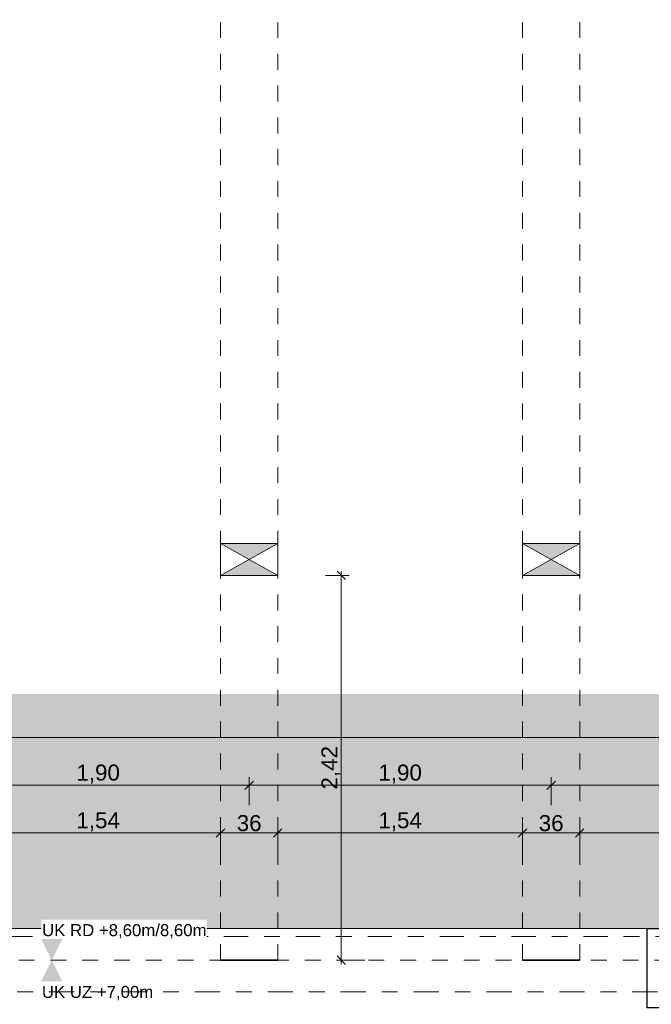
# Model space of a CAD drawing. Header units: metres. Extents: x -180 to 4, y -49 to 6.
# Tile 129 of 256: x -156.91 to -152.94, y -39.52 to -33.33. Entities that reach past the tile are written whole.
import ezdxf

# ---------------------------------------------------------------- set-up
doc = ezdxf.new("R2010")
doc.units = ezdxf.units.M
doc.header["$LTSCALE"] = 0.05
doc.header["$PDMODE"] = 1
doc.header["$PDSIZE"] = -2
for name, pattern in [('ISO-10 Strichpunktlinie', [4.699, 3.048, -0.762, 0.127, -0.762]), ('Linienart-20', [2.116531, 1.058062, -1.058469]), ('Linienart-34', [4.233, 2.116, -2.117]), ('Linienart-53', [5.291531, 3.175, -1.058062, 0.352704, -0.705764])]:
    doc.linetypes.add(name, pattern=pattern)
doc.layers.get('0').update_dxf_attribs({"lineweight": 25})
for name, color, linetype, lineweight, true_color in [('30 -33 Aussenwände- 7 Fassade_ Elemente', 7, 'Continuous', 9, 0x00aacc), ('30 -34 Innenwände- 11 Durchbruch', 4, 'Continuous', 9, 0x00ffff), ('30 -35 Decken- 1 Konstruktion-Träger- Stahlbeton', 7, 'Continuous', 13, 0x33aa00), ('70 -72 Beschriftung- 7 Detailverweise Linie', 7, 'Continuous', 9, 0x00dd00), ('70 -73 Bauteildarst.- 3 verdeckt 0.35', 4, 'Linienart-34', 35, 0x00ffff), ('70 -76 Bemaßung- 2 Allgemein', 7, 'Continuous', 5, 0x6666cc), ('CW-Unsichtbar', 7, 'Continuous', 9, 0x599559)]:
    doc.layers.add(name, color=color, linetype=linetype, lineweight=lineweight, true_color=true_color)
for name, color, linetype, lineweight in [('70 -71 Achsen- 1 Gebäudeachsen', 7, 'Linienart-53', 18), ('70 -72 Beschriftung-14 Schatten', 7, 'Continuous', 5), ('70 -73 Bauteildarst.- 1 Ansicht 0.15', 7, 'Continuous', 15), ('Keine', 7, 'Continuous', 9)]:
    doc.layers.add(name, color=color, linetype=linetype, lineweight=lineweight)
doc.styles.add('Arial', font='arial.ttf')
doc.dimstyles.new('k+k 1_50', dxfattribs={"dimtxt": 0.100689, "dimasz": 0.05302, "dimexe": 0.05, "dimexo": 0.15, "dimgap": 0.01, "dimtad": 1, "dimdec": 3, "dimtxsty": 'Arial', "dimblk": 'VW_SLASH', "dimblk1": 'VW_SLASH', "dimblk2": 'VW_SLASH', "dimcen": 0, "dimdle": 0.05, "dimadec": 3, "dimazin": 0, "dimtfac": 0.75, "dimtdec": 3, "dimtix": 1, "dimtmove": 0, "dimatfit": 0, "dimldrblk": 'VW_SLASH-1', "dimfxl": 0.125, "dimfxlon": 1, "dimfrac": 2, "dimtolj": 1, "dimarcsym": 0})
doc.dimstyles.new('k+k_klein', dxfattribs={"dimtxt": 0.100689, "dimasz": 0.05302, "dimexe": 0.05, "dimexo": 0.15, "dimgap": 0.005, "dimtad": 1, "dimdec": 3, "dimtxsty": 'Arial', "dimblk": 'VW_SLASH-2', "dimblk1": 'VW_SLASH-2', "dimblk2": 'VW_SLASH-2', "dimcen": 0, "dimdle": 0.025, "dimadec": 3, "dimazin": 0, "dimtfac": 0.75, "dimtdec": 3, "dimtix": 1, "dimtmove": 0, "dimatfit": 0, "dimldrblk": 'VW_FILLEDARROW', "dimfxl": 0.1, "dimfxlon": 1, "dimfrac": 2, "dimtolj": 1, "dimarcsym": 0})

# ---------------------------------------------------------------- blocks, each defined once
blk = doc.blocks.new('Gruppe-2204')
at = {"color": 255, "linetype": 'Continuous', "lineweight": 9, "transparency": 33554687}
blk.add_wipeout([(-1.1, 0.035), (-1.1, -0.225), (1.1, -0.225), (1.1, 0.035)], dxfattribs=at).dxf.layer = '30 -33 Aussenwände- 7 Fassade_ Elemente'
at = {"layer": '30 -33 Aussenwände- 7 Fassade_ Elemente', "color": 7, "linetype": 'Continuous', "lineweight": 9, "transparency": 33554687, "flags": 128}
blk.add_lwpolyline([(-1.1, 0.035), (-1.1, -0.225), (1.1, -0.225), (1.1, 0.035)], dxfattribs=at)
blk = doc.blocks.new('Gruppe-2205')
at = {"color": 255, "linetype": 'Continuous', "lineweight": 9, "transparency": 33554687}
blk.add_wipeout([(-1.1, 0.125), (-1.1, 0.225), (1.1, 0.225), (1.1, 0.125)], dxfattribs=at).dxf.layer = '30 -33 Aussenwände- 7 Fassade_ Elemente'
at = {"layer": '30 -33 Aussenwände- 7 Fassade_ Elemente', "color": 7, "linetype": 'Continuous', "lineweight": 9, "transparency": 33554687, "flags": 128}
blk.add_lwpolyline([(-1.1, 0.125), (-1.1, 0.225), (1.1, 0.225), (1.1, 0.125)], dxfattribs=at)
blk = doc.blocks.new('Gruppe-2206')
at = {"color": 255, "linetype": 'Continuous', "lineweight": 5, "transparency": 33554687}
blk.add_wipeout([(-1.02, 0.1075), (-1.02, 0.125), (1.02, 0.125), (1.02, 0.1075)], dxfattribs=at).dxf.layer = '30 -33 Aussenwände- 7 Fassade_ Elemente'
blk = doc.blocks.new('Gruppe-2207')
at = {"layer": '30 -33 Aussenwände- 7 Fassade_ Elemente', "color": 7, "linetype": 'Continuous', "lineweight": 9, "transparency": 33554687}
blk.add_line((-1.02, 0.125), (1.02, 0.125), dxfattribs=at)
at = {"color": 255, "linetype": 'Continuous', "lineweight": 9, "transparency": 33554687}
blk.add_wipeout([(-1.02, 0.125), (1.02, 0.125), (1.02, 0.035), (-1.02, 0.035)], dxfattribs=at).dxf.layer = '30 -33 Aussenwände- 7 Fassade_ Elemente'
at = {"layer": '30 -33 Aussenwände- 7 Fassade_ Elemente', "color": 7, "linetype": 'Continuous', "lineweight": 9, "transparency": 33554687}
blk.add_line((1.02, 0.08), (-1.02, 0.08), dxfattribs=at)
at = {"layer": '30 -33 Aussenwände- 7 Fassade_ Elemente', "color": 7, "linetype": 'Continuous', "lineweight": 9, "transparency": 33554687, "flags": 128}
blk.add_lwpolyline([(-1.02, 0.125), (1.02, 0.125), (1.02, 0.035), (-1.02, 0.035)], close=True, dxfattribs=at)
blk = doc.blocks.new('Gruppe-2208')
at = {"color": 255, "linetype": 'Continuous', "lineweight": 9, "transparency": 33554687}
for points in [[(-1.1, 0.125), (-1.02, 0.125), (-1.02, 0.035), (-1.1, 0.035)], [(1.1, 0.125), (1.02, 0.125), (1.02, 0.035), (1.1, 0.035)]]:
    blk.add_wipeout(points, dxfattribs=at).dxf.layer = '30 -33 Aussenwände- 7 Fassade_ Elemente'
at = {"layer": '30 -33 Aussenwände- 7 Fassade_ Elemente', "color": 7, "linetype": 'Continuous', "lineweight": 9, "transparency": 33554687}
for p, q in [((-1.1, 0.035), (-1.1, 0.125)), ((-1.02, 0.035), (-1.02, 0.125)), ((1.02, 0.035), (1.02, 0.125)), ((1.1, 0.035), (1.1, 0.125))]:
    blk.add_line(p, q, dxfattribs=at)
at = {"layer": '30 -33 Aussenwände- 7 Fassade_ Elemente', "color": 7, "linetype": 'Continuous', "lineweight": 9, "transparency": 33554687, "flags": 128}
for points in [[(-1.1, 0.125), (-1.02, 0.125), (-1.02, 0.035), (-1.1, 0.035)], [(1.1, 0.125), (1.02, 0.125), (1.02, 0.035), (1.1, 0.035)]]:
    blk.add_lwpolyline(points, close=True, dxfattribs=at)
blk = doc.blocks.new('Gruppe-2209')
at = {"layer": '30 -33 Aussenwände- 7 Fassade_ Elemente', "color": 7, "transparency": 33554687}
for name in ['Gruppe-2205', 'Gruppe-2204']:
    blk.add_blockref(name, (0, 0), dxfattribs=at)
blk.add_blockref('Gruppe-2206', (0, 0), dxfattribs=at)
blk.add_blockref('Gruppe-2207', (0, 0), dxfattribs=at)
blk.add_blockref('Gruppe-2208', (0, 0), dxfattribs=at)
blk = doc.blocks.new('Fenster (2D)-84')
at = {"layer": 'CW-Unsichtbar', "linetype": 'Continuous', "lineweight": 5, "transparency": 33554687}
for p in [(-1.1, 0), (1.1, 0)]:
    blk.add_point(p, dxfattribs=at)
at = {"layer": '30 -33 Aussenwände- 7 Fassade_ Elemente', "color": 0, "flags": 1}
for tag in ['IFC_UUID', 'instanceID']:
    blk.add_attdef(tag, (-157.521, -39.902), '', height=0.00018, dxfattribs=at)
at = {"layer": '30 -33 Aussenwände- 7 Fassade_ Elemente', "color": 7, "transparency": 33554687}
blk.add_blockref('Gruppe-2209', (0, 0), dxfattribs=at)
blk = doc.blocks.new('Gruppe-2222')
at = {"color": 255, "linetype": 'Continuous', "lineweight": 9, "transparency": 33554687}
blk.add_wipeout([(-1.1, 0.035), (-1.1, -0.225), (1.1, -0.225), (1.1, 0.035)], dxfattribs=at).dxf.layer = '30 -33 Aussenwände- 7 Fassade_ Elemente'
at = {"layer": '30 -33 Aussenwände- 7 Fassade_ Elemente', "color": 7, "linetype": 'Continuous', "lineweight": 9, "transparency": 33554687, "flags": 128}
blk.add_lwpolyline([(-1.1, 0.035), (-1.1, -0.225), (1.1, -0.225), (1.1, 0.035)], dxfattribs=at)
blk = doc.blocks.new('Gruppe-2223')
at = {"color": 255, "linetype": 'Continuous', "lineweight": 9, "transparency": 33554687}
blk.add_wipeout([(-1.1, 0.125), (-1.1, 0.225), (1.1, 0.225), (1.1, 0.125)], dxfattribs=at).dxf.layer = '30 -33 Aussenwände- 7 Fassade_ Elemente'
at = {"layer": '30 -33 Aussenwände- 7 Fassade_ Elemente', "color": 7, "linetype": 'Continuous', "lineweight": 9, "transparency": 33554687, "flags": 128}
blk.add_lwpolyline([(-1.1, 0.125), (-1.1, 0.225), (1.1, 0.225), (1.1, 0.125)], dxfattribs=at)
blk = doc.blocks.new('Gruppe-2224')
at = {"color": 255, "linetype": 'Continuous', "lineweight": 5, "transparency": 33554687}
blk.add_wipeout([(-1.02, 0.1075), (-1.02, 0.125), (1.02, 0.125), (1.02, 0.1075)], dxfattribs=at).dxf.layer = '30 -33 Aussenwände- 7 Fassade_ Elemente'
blk = doc.blocks.new('Gruppe-2225')
at = {"layer": '30 -33 Aussenwände- 7 Fassade_ Elemente', "color": 7, "linetype": 'Continuous', "lineweight": 9, "transparency": 33554687}
blk.add_line((-1.02, 0.125), (1.02, 0.125), dxfattribs=at)
at = {"color": 255, "linetype": 'Continuous', "lineweight": 9, "transparency": 33554687}
blk.add_wipeout([(-1.02, 0.125), (1.02, 0.125), (1.02, 0.035), (-1.02, 0.035)], dxfattribs=at).dxf.layer = '30 -33 Aussenwände- 7 Fassade_ Elemente'
at = {"layer": '30 -33 Aussenwände- 7 Fassade_ Elemente', "color": 7, "linetype": 'Continuous', "lineweight": 9, "transparency": 33554687}
blk.add_line((1.02, 0.08), (-1.02, 0.08), dxfattribs=at)
at = {"layer": '30 -33 Aussenwände- 7 Fassade_ Elemente', "color": 7, "linetype": 'Continuous', "lineweight": 9, "transparency": 33554687, "flags": 128}
blk.add_lwpolyline([(-1.02, 0.125), (1.02, 0.125), (1.02, 0.035), (-1.02, 0.035)], close=True, dxfattribs=at)
blk = doc.blocks.new('Gruppe-2226')
at = {"color": 255, "linetype": 'Continuous', "lineweight": 9, "transparency": 33554687}
for points in [[(-1.1, 0.125), (-1.02, 0.125), (-1.02, 0.035), (-1.1, 0.035)], [(1.1, 0.125), (1.02, 0.125), (1.02, 0.035), (1.1, 0.035)]]:
    blk.add_wipeout(points, dxfattribs=at).dxf.layer = '30 -33 Aussenwände- 7 Fassade_ Elemente'
at = {"layer": '30 -33 Aussenwände- 7 Fassade_ Elemente', "color": 7, "linetype": 'Continuous', "lineweight": 9, "transparency": 33554687}
for p, q in [((-1.1, 0.035), (-1.1, 0.125)), ((-1.02, 0.035), (-1.02, 0.125)), ((1.02, 0.035), (1.02, 0.125)), ((1.1, 0.035), (1.1, 0.125))]:
    blk.add_line(p, q, dxfattribs=at)
at = {"layer": '30 -33 Aussenwände- 7 Fassade_ Elemente', "color": 7, "linetype": 'Continuous', "lineweight": 9, "transparency": 33554687, "flags": 128}
for points in [[(-1.1, 0.125), (-1.02, 0.125), (-1.02, 0.035), (-1.1, 0.035)], [(1.1, 0.125), (1.02, 0.125), (1.02, 0.035), (1.1, 0.035)]]:
    blk.add_lwpolyline(points, close=True, dxfattribs=at)
blk = doc.blocks.new('Gruppe-2227')
at = {"layer": '30 -33 Aussenwände- 7 Fassade_ Elemente', "color": 7, "transparency": 33554687}
for name in ['Gruppe-2223', 'Gruppe-2222']:
    blk.add_blockref(name, (0, 0), dxfattribs=at)
blk.add_blockref('Gruppe-2224', (0, 0), dxfattribs=at)
blk.add_blockref('Gruppe-2225', (0, 0), dxfattribs=at)
blk.add_blockref('Gruppe-2226', (0, 0), dxfattribs=at)
blk = doc.blocks.new('Fenster (2D)-85')
at = {"layer": 'CW-Unsichtbar', "linetype": 'Continuous', "lineweight": 5, "transparency": 33554687}
for p in [(-1.1, 0), (1.1, 0)]:
    blk.add_point(p, dxfattribs=at)
at = {"layer": '30 -33 Aussenwände- 7 Fassade_ Elemente', "color": 0, "flags": 1}
for tag in ['IFC_UUID', 'instanceID']:
    blk.add_attdef(tag, (-155.1777, -39.902), '', height=0.00018, dxfattribs=at)
at = {"layer": '30 -33 Aussenwände- 7 Fassade_ Elemente', "color": 7, "transparency": 33554687}
blk.add_blockref('Gruppe-2227', (0, 0), dxfattribs=at)
blk = doc.blocks.new('Gruppe-2243')
at = {"layer": '30 -33 Aussenwände- 7 Fassade_ Elemente', "rotation": 180}
for name, p in [('Fenster (2D)-84', (-156.421, -39.677)), ('Fenster (2D)-85', (-154.0777, -39.677))]:
    blk.add_blockref(name, p, dxfattribs=at)
at = {"color": 255}
blk.add_wipeout([(-152.621, -40.044), (-160.221, -40.044), (-160.221, -39.047), (-152.621, -39.047)], dxfattribs=at).dxf.layer = '30 -33 Aussenwände- 7 Fassade_ Elemente'
blk.add_wipeout([(-152.846, -39.802), (-152.846, -39.047), (-159.996, -39.047), (-159.996, -39.802), (-160.151, -39.802), (-160.151, -40.044), (-152.691, -40.044), (-152.691, -39.802)], dxfattribs=at).dxf.layer = '30 -33 Aussenwände- 7 Fassade_ Elemente'
at = {"layer": '30 -33 Aussenwände- 7 Fassade_ Elemente', "flags": 128}
blk.add_lwpolyline([(-152.846, -39.802), (-152.846, -39.047), (-159.996, -39.047), (-159.996, -39.802), (-160.151, -39.802), (-160.151, -40.044), (-152.691, -40.044), (-152.691, -39.802)], close=True, dxfattribs=at)
at = {"color": 255, "lineweight": 25}
blk.add_wipeout([(-152.846, -39.547), (-152.966, -39.547), (-152.966, -39.047), (-152.846, -39.047)], dxfattribs=at).dxf.layer = '30 -33 Aussenwände- 7 Fassade_ Elemente'
at = {"layer": '30 -33 Aussenwände- 7 Fassade_ Elemente', "lineweight": 25, "flags": 128}
blk.add_lwpolyline([(-152.846, -39.547), (-152.966, -39.547), (-152.966, -39.047), (-152.846, -39.047)], close=True, dxfattribs=at)
blk = doc.blocks.new('Gruppe-11025')
at = {"layer": '30 -35 Decken- 1 Konstruktion-Träger- Stahlbeton', "color": 7, "linetype": 'Linienart-20', "lineweight": 13, "transparency": 33554687}
blk.add_line((-99.221, -39.247), (-160.421, -39.247), dxfattribs=at)
at = {"layer": '30 -35 Decken- 1 Konstruktion-Träger- Stahlbeton', "color": 0, "flags": 1}
for tag in ['IFC_UUID', 'instanceID']:
    blk.add_attdef(tag, (-160.421, -39.647), '', height=0.00018, dxfattribs=at)
blk = doc.blocks.new('Gruppe-12221')
at = {"layer": '30 -35 Decken- 1 Konstruktion-Träger- Stahlbeton', "color": 7, "linetype": 'Linienart-20', "lineweight": 13, "transparency": 33554687}
for p, q in [((-155.651, -39.247), (-155.651, -11.897)), ((-155.291, -39.247), (-155.291, -11.897))]:
    blk.add_line(p, q, dxfattribs=at)
at = {"layer": '30 -35 Decken- 1 Konstruktion-Träger- Stahlbeton', "color": 7, "linetype": 'Continuous', "lineweight": 35, "transparency": 33554687, "flags": 128}
blk.add_lwpolyline([(-155.651, -39.247), (-155.291, -39.247)], dxfattribs=at)
at = {"layer": '30 -35 Decken- 1 Konstruktion-Träger- Stahlbeton', "color": 0, "flags": 1}
for tag in ['IFC_UUID', 'instanceID']:
    blk.add_attdef(tag, (-155.651, -39.247), '', height=0.00018, dxfattribs=at)
blk = doc.blocks.new('Gruppe-12222')
at = {"layer": '30 -35 Decken- 1 Konstruktion-Träger- Stahlbeton', "color": 7, "linetype": 'Linienart-20', "lineweight": 13, "transparency": 33554687}
for p, q in [((-153.751, -39.247), (-153.751, -11.897)), ((-153.391, -39.247), (-153.391, -11.897))]:
    blk.add_line(p, q, dxfattribs=at)
at = {"layer": '30 -35 Decken- 1 Konstruktion-Träger- Stahlbeton', "color": 7, "linetype": 'Continuous', "lineweight": 35, "transparency": 33554687, "flags": 128}
blk.add_lwpolyline([(-153.751, -39.247), (-153.391, -39.247)], dxfattribs=at)
at = {"layer": '30 -35 Decken- 1 Konstruktion-Träger- Stahlbeton', "color": 0, "flags": 1}
for tag in ['IFC_UUID', 'instanceID']:
    blk.add_attdef(tag, (-153.751, -39.247), '', height=0.00018, dxfattribs=at)
blk = doc.blocks.new('_01-OG1_Tragwerk (2D)')
at = {"layer": '30 -33 Aussenwände- 7 Fassade_ Elemente', "color": 7}
blk.add_blockref('Gruppe-2243', (0, 0), dxfattribs=at)
at = {"layer": '30 -35 Decken- 1 Konstruktion-Träger- Stahlbeton'}
for name in ['Gruppe-12221', 'Gruppe-12222', 'Gruppe-11025']:
    blk.add_blockref(name, (0, 0), dxfattribs=at)
blk = doc.blocks.new('Gruppe-14081')
at = {"layer": '30 -34 Innenwände- 11 Durchbruch', "linetype": 'Continuous', "lineweight": 0}
blk.add_hatch(color=4, dxfattribs=at).paths.add_polyline_path([(-155.651, -36.627), (-155.291, -36.627), (-155.651, -36.827), (-155.291, -36.827)])
at = {"layer": '30 -34 Innenwände- 11 Durchbruch', "flags": 128}
blk.add_lwpolyline([(-155.651, -36.627), (-155.291, -36.627), (-155.651, -36.827), (-155.291, -36.827)], close=True, dxfattribs=at)
blk = doc.blocks.new('Gruppe-14082')
at = {"layer": '30 -34 Innenwände- 11 Durchbruch', "flags": 128}
blk.add_lwpolyline([(-155.651, -36.827), (-155.651, -36.627), (-155.291, -36.827), (-155.291, -36.627)], close=True, dxfattribs=at)
blk = doc.blocks.new('Gruppe-14084')
at = {"layer": '30 -34 Innenwände- 11 Durchbruch'}
for name in ['Gruppe-14081', 'Gruppe-14082']:
    blk.add_blockref(name, (0, 0), dxfattribs=at)
blk = doc.blocks.new('Gruppe-14085')
at = {"layer": 'CW-Unsichtbar', "linetype": 'Continuous', "lineweight": 5, "transparency": 33554687}
for p in [(-155.651, -36.727), (-155.291, -36.727)]:
    blk.add_point(p, dxfattribs=at)
at = {"layer": '30 -34 Innenwände- 11 Durchbruch', "color": 7, "transparency": 33554687}
blk.add_blockref('Gruppe-14084', (0, 0), dxfattribs=at)
at = {"layer": '30 -34 Innenwände- 11 Durchbruch', "color": 0, "flags": 1}
for tag in ['IFC_UUID', 'instanceID', 'prm0_name', 'prm0_type', 'prm0_value', 'prm1_name', 'prm1_type', 'prm1_value', 'prm2_name', 'prm2_type', 'prm2_value', 'prm3_name', 'prm3_type', 'prm3_value', 'prm4_name', 'prm4_type', 'prm4_value', 'prm5_name', 'prm5_type', 'prm5_value', 'prm6_name', 'prm6_type', 'prm6_value', 'prm7_name', 'prm7_type', 'prm7_value']:
    blk.add_attdef(tag, (-155.651, -36.9461), '', height=0.00018, dxfattribs=at)
blk = doc.blocks.new('Gruppe-14086')
at = {"layer": '30 -34 Innenwände- 11 Durchbruch', "linetype": 'Continuous', "lineweight": 0}
blk.add_hatch(color=4, dxfattribs=at).paths.add_polyline_path([(-153.751, -36.627), (-153.391, -36.627), (-153.751, -36.827), (-153.391, -36.827)])
at = {"layer": '30 -34 Innenwände- 11 Durchbruch', "flags": 128}
blk.add_lwpolyline([(-153.751, -36.627), (-153.391, -36.627), (-153.751, -36.827), (-153.391, -36.827)], close=True, dxfattribs=at)
blk = doc.blocks.new('Gruppe-14087')
at = {"layer": '30 -34 Innenwände- 11 Durchbruch', "flags": 128}
blk.add_lwpolyline([(-153.751, -36.827), (-153.751, -36.627), (-153.391, -36.827), (-153.391, -36.627)], close=True, dxfattribs=at)
blk = doc.blocks.new('Gruppe-14089')
at = {"layer": '30 -34 Innenwände- 11 Durchbruch'}
for name in ['Gruppe-14086', 'Gruppe-14087']:
    blk.add_blockref(name, (0, 0), dxfattribs=at)
blk = doc.blocks.new('Gruppe-14090')
at = {"layer": 'CW-Unsichtbar', "linetype": 'Continuous', "lineweight": 5, "transparency": 33554687}
for p in [(-153.751, -36.727), (-153.391, -36.727)]:
    blk.add_point(p, dxfattribs=at)
at = {"layer": '30 -34 Innenwände- 11 Durchbruch', "color": 7, "transparency": 33554687}
blk.add_blockref('Gruppe-14089', (0, 0), dxfattribs=at)
at = {"layer": '30 -34 Innenwände- 11 Durchbruch', "color": 0, "flags": 1}
for tag in ['IFC_UUID', 'instanceID', 'prm0_name', 'prm0_type', 'prm0_value', 'prm1_name', 'prm1_type', 'prm1_value', 'prm2_name', 'prm2_type', 'prm2_value', 'prm3_name', 'prm3_type', 'prm3_value', 'prm4_name', 'prm4_type', 'prm4_value', 'prm5_name', 'prm5_type', 'prm5_value', 'prm6_name', 'prm6_type', 'prm6_value', 'prm7_name', 'prm7_type', 'prm7_value']:
    blk.add_attdef(tag, (-153.751, -36.9461), '', height=0.00018, dxfattribs=at)
blk = doc.blocks.new('_OG1_2D (2D)')
at = {"layer": '70 -72 Beschriftung-14 Schatten', "linetype": 'Continuous', "lineweight": 0}
blk.add_hatch(color=7, dxfattribs=at).paths.add_polyline_path([(-159.97099996, -11.94704198), (-159.09413416, -11.94704198), (-159.09413416, -37.57385778), (-99.54599996, -37.57385778), (-99.54599996, -39.04704198), (-159.97099996, -39.04704198)])
at = {"layer": '70 -72 Beschriftung- 7 Detailverweise Linie', "linetype": 'ISO-10 Strichpunktlinie', "flags": 128}
blk.add_lwpolyline([(-160.15352994, -39.09857212), (-99.45100868, -39.09857212), (-99.45100868, -40.11857212), (-160.15352994, -40.11857212)], close=True, dxfattribs=at)
at = {"layer": '70 -73 Bauteildarst.- 1 Ansicht 0.15', "flags": 128}
blk.add_lwpolyline([(-159.97099996, -11.94704198), (-99.54599996, -11.94704198), (-99.54599996, -39.04704198), (-159.97099996, -39.04704198)], close=True, dxfattribs=at)
at = {"layer": '30 -34 Innenwände- 11 Durchbruch'}
for name in ['Gruppe-14085', 'Gruppe-14090']:
    blk.add_blockref(name, (0, 0), dxfattribs=at)
blk = doc.blocks.new('VW_SLASH')
at = {"color": 0, "linetype": 'ByBlock', "lineweight": -2, "transparency": 16777216}
blk.add_line((0.94, 0), (-1, 0), dxfattribs=at)
at = {"color": 0, "lineweight": 20, "transparency": 16777216, "flags": 128}
blk.add_lwpolyline([(0.5, 0.5), (-0.5, -0.5)], dxfattribs=at)
blk = doc.blocks.new('*D18682')
at = {"layer": '70 -76 Bemaßung- 2 Allgemein', "color": 0, "lineweight": -2}
for p, q in [((-157.191, -38.572), (-157.191, -38.397)), ((-155.704, -38.447), (-157.138, -38.447)), ((-155.651, -38.572), (-155.651, -38.397))]:
    blk.add_line(p, q, dxfattribs=at)
at = {"layer": 'Defpoints', "color": 0}
for p in [(-157.191, -38.447), (-157.191, -39.447), (-155.651, -39.447)]:
    blk.add_point(p, dxfattribs=at)
at = {"layer": '70 -76 Bemaßung- 2 Allgemein', "color": 0, "lineweight": -2, "xscale": 0.05302001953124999, "yscale": 0.05302001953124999, "zscale": 0.05302001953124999, "rotation": 180}
blk.add_blockref('VW_SLASH', (-157.191, -38.447), dxfattribs=at)
at = {"layer": '70 -76 Bemaßung- 2 Allgemein', "color": 0, "lineweight": -2, "xscale": 0.05302001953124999, "yscale": 0.05302001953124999, "zscale": 0.05302001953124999}
blk.add_blockref('VW_SLASH', (-155.651, -38.447), dxfattribs=at)
at = {"layer": '70 -76 Bemaßung- 2 Allgemein', "color": 0, "insert": (-156.421, -38.3766), "char_height": 0.10069, "attachment_point": 5, "style": 'Arial'}
blk.add_mtext('\\A1;1,54', dxfattribs=at)
blk = doc.blocks.new('VW_SLASH-1')
at = {"color": 0, "linetype": 'ByBlock', "lineweight": -2, "transparency": 16777216}
blk.add_line((0.94, 0), (-1, 0), dxfattribs=at)
at = {"color": 0, "lineweight": 5, "transparency": 16777216, "flags": 128}
blk.add_lwpolyline([(0.5, 0.5), (-0.5, -0.5)], dxfattribs=at)
blk = doc.blocks.new('*D18683')
at = {"layer": '70 -76 Bemaßung- 2 Allgemein', "color": 0, "lineweight": -2}
for p, q in [((-155.651, -38.572), (-155.651, -38.397)), ((-155.344, -38.447), (-155.598, -38.447)), ((-155.291, -38.572), (-155.291, -38.397))]:
    blk.add_line(p, q, dxfattribs=at)
at = {"layer": 'Defpoints', "color": 0}
for p in [(-155.651, -38.447), (-155.651, -39.447), (-155.291, -39.447)]:
    blk.add_point(p, dxfattribs=at)
at = {"layer": '70 -76 Bemaßung- 2 Allgemein', "color": 0, "lineweight": -2, "xscale": 0.05302001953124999, "yscale": 0.05302001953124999, "zscale": 0.05302001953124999, "rotation": 180}
blk.add_blockref('VW_SLASH', (-155.651, -38.447), dxfattribs=at)
at = {"layer": '70 -76 Bemaßung- 2 Allgemein', "color": 0, "lineweight": -2, "xscale": 0.05302001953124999, "yscale": 0.05302001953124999, "zscale": 0.05302001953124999}
blk.add_blockref('VW_SLASH', (-155.291, -38.447), dxfattribs=at)
at = {"layer": '70 -76 Bemaßung- 2 Allgemein', "color": 0, "insert": (-155.471, -38.3856), "char_height": 0.10069, "attachment_point": 5, "style": 'Arial'}
blk.add_mtext('\\A1;36', dxfattribs=at)
blk = doc.blocks.new('*D18684')
at = {"layer": '70 -76 Bemaßung- 2 Allgemein', "color": 0, "lineweight": -2}
for p, q in [((-155.291, -38.572), (-155.291, -38.397)), ((-153.804, -38.447), (-155.238, -38.447)), ((-153.751, -38.572), (-153.751, -38.397))]:
    blk.add_line(p, q, dxfattribs=at)
at = {"layer": 'Defpoints', "color": 0}
for p in [(-155.291, -38.447), (-155.291, -39.447), (-153.751, -39.447)]:
    blk.add_point(p, dxfattribs=at)
at = {"layer": '70 -76 Bemaßung- 2 Allgemein', "color": 0, "lineweight": -2, "xscale": 0.05302001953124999, "yscale": 0.05302001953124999, "zscale": 0.05302001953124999, "rotation": 180}
blk.add_blockref('VW_SLASH', (-155.291, -38.447), dxfattribs=at)
at = {"layer": '70 -76 Bemaßung- 2 Allgemein', "color": 0, "lineweight": -2, "xscale": 0.05302001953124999, "yscale": 0.05302001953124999, "zscale": 0.05302001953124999}
blk.add_blockref('VW_SLASH', (-153.751, -38.447), dxfattribs=at)
at = {"layer": '70 -76 Bemaßung- 2 Allgemein', "color": 0, "insert": (-154.521, -38.3766), "char_height": 0.10069, "attachment_point": 5, "style": 'Arial'}
blk.add_mtext('\\A1;1,54', dxfattribs=at)
blk = doc.blocks.new('*D18685')
at = {"layer": '70 -76 Bemaßung- 2 Allgemein', "color": 0, "lineweight": -2}
for p, q in [((-153.751, -38.572), (-153.751, -38.397)), ((-153.444, -38.447), (-153.698, -38.447)), ((-153.391, -38.572), (-153.391, -38.397))]:
    blk.add_line(p, q, dxfattribs=at)
at = {"layer": 'Defpoints', "color": 0}
for p in [(-153.751, -38.447), (-153.751, -39.447), (-153.391, -39.447)]:
    blk.add_point(p, dxfattribs=at)
at = {"layer": '70 -76 Bemaßung- 2 Allgemein', "color": 0, "lineweight": -2, "xscale": 0.05302001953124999, "yscale": 0.05302001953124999, "zscale": 0.05302001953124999, "rotation": 180}
blk.add_blockref('VW_SLASH', (-153.751, -38.447), dxfattribs=at)
at = {"layer": '70 -76 Bemaßung- 2 Allgemein', "color": 0, "lineweight": -2, "xscale": 0.05302001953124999, "yscale": 0.05302001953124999, "zscale": 0.05302001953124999}
blk.add_blockref('VW_SLASH', (-153.391, -38.447), dxfattribs=at)
at = {"layer": '70 -76 Bemaßung- 2 Allgemein', "color": 0, "insert": (-153.571, -38.3856), "char_height": 0.10069, "attachment_point": 5, "style": 'Arial'}
blk.add_mtext('\\A1;36', dxfattribs=at)
blk = doc.blocks.new('*D18686')
at = {"layer": '70 -76 Bemaßung- 2 Allgemein', "color": 0, "lineweight": -2}
for p, q in [((-153.391, -38.572), (-153.391, -38.397)), ((-151.904, -38.447), (-153.338, -38.447)), ((-151.851, -38.572), (-151.851, -38.397))]:
    blk.add_line(p, q, dxfattribs=at)
at = {"layer": 'Defpoints', "color": 0}
for p in [(-153.391, -38.447), (-153.391, -39.447), (-151.851, -39.447)]:
    blk.add_point(p, dxfattribs=at)
at = {"layer": '70 -76 Bemaßung- 2 Allgemein', "color": 0, "lineweight": -2, "xscale": 0.05302001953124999, "yscale": 0.05302001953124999, "zscale": 0.05302001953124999, "rotation": 180}
blk.add_blockref('VW_SLASH', (-153.391, -38.447), dxfattribs=at)
at = {"layer": '70 -76 Bemaßung- 2 Allgemein', "color": 0, "lineweight": -2, "xscale": 0.05302001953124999, "yscale": 0.05302001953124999, "zscale": 0.05302001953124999}
blk.add_blockref('VW_SLASH', (-151.851, -38.447), dxfattribs=at)
at = {"layer": '70 -76 Bemaßung- 2 Allgemein', "color": 0, "insert": (-152.621, -38.3766), "char_height": 0.10069, "attachment_point": 5, "style": 'Arial'}
blk.add_mtext('\\A1;1,54', dxfattribs=at)
blk = doc.blocks.new('*D18946')
at = {"layer": '70 -76 Bemaßung- 2 Allgemein', "color": 0, "lineweight": -2}
for p, q in [((-160.096, -37.972), (-160.096, -37.797)), ((-99.546, -37.972), (-99.546, -37.797)), ((-99.599, -37.847), (-160.043, -37.847))]:
    blk.add_line(p, q, dxfattribs=at)
at = {"layer": 'Defpoints', "color": 0}
for p in [(-160.096, -37.847), (-160.096, -38.447), (-99.546, -38.447)]:
    blk.add_point(p, dxfattribs=at)
at = {"layer": '70 -76 Bemaßung- 2 Allgemein', "color": 0, "lineweight": -2, "xscale": 0.05302001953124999, "yscale": 0.05302001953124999, "zscale": 0.05302001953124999, "rotation": 180}
blk.add_blockref('VW_SLASH', (-160.096, -37.847), dxfattribs=at)
at = {"layer": '70 -76 Bemaßung- 2 Allgemein', "color": 0, "lineweight": -2, "xscale": 0.05302001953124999, "yscale": 0.05302001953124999, "zscale": 0.05302001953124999}
blk.add_blockref('VW_SLASH', (-99.546, -37.847), dxfattribs=at)
at = {"layer": '70 -76 Bemaßung- 2 Allgemein', "color": 0, "insert": (-129.821, -37.7766), "char_height": 0.10069, "attachment_point": 5, "style": 'Arial'}
blk.add_mtext('\\A1;60,55', dxfattribs=at)
blk = doc.blocks.new('*D18949')
at = {"layer": '70 -76 Bemaßung- 2 Allgemein', "color": 0, "lineweight": -2}
for p, q in [((-157.371, -38.272), (-157.371, -38.097)), ((-155.471, -38.272), (-155.471, -38.097)), ((-155.524, -38.147), (-157.318, -38.147))]:
    blk.add_line(p, q, dxfattribs=at)
at = {"layer": 'Defpoints', "color": 0}
for p in [(-157.371, -38.147), (-157.371, -39.447), (-155.471, -39.447)]:
    blk.add_point(p, dxfattribs=at)
at = {"layer": '70 -76 Bemaßung- 2 Allgemein', "color": 0, "lineweight": -2, "xscale": 0.05302001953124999, "yscale": 0.05302001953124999, "zscale": 0.05302001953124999, "rotation": 180}
blk.add_blockref('VW_SLASH', (-157.371, -38.147), dxfattribs=at)
at = {"layer": '70 -76 Bemaßung- 2 Allgemein', "color": 0, "lineweight": -2, "xscale": 0.05302001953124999, "yscale": 0.05302001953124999, "zscale": 0.05302001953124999}
blk.add_blockref('VW_SLASH', (-155.471, -38.147), dxfattribs=at)
at = {"layer": '70 -76 Bemaßung- 2 Allgemein', "color": 0, "insert": (-156.421, -38.0766), "char_height": 0.10069, "attachment_point": 5, "style": 'Arial'}
blk.add_mtext('\\A1;1,90', dxfattribs=at)
blk = doc.blocks.new('*D18950')
at = {"layer": '70 -76 Bemaßung- 2 Allgemein', "color": 0, "lineweight": -2}
for p, q in [((-155.471, -38.272), (-155.471, -38.097)), ((-153.571, -38.272), (-153.571, -38.097)), ((-153.624, -38.147), (-155.418, -38.147))]:
    blk.add_line(p, q, dxfattribs=at)
at = {"layer": 'Defpoints', "color": 0}
for p in [(-155.471, -38.147), (-155.471, -39.447), (-153.571, -39.447)]:
    blk.add_point(p, dxfattribs=at)
at = {"layer": '70 -76 Bemaßung- 2 Allgemein', "color": 0, "lineweight": -2, "xscale": 0.05302001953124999, "yscale": 0.05302001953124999, "zscale": 0.05302001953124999, "rotation": 180}
blk.add_blockref('VW_SLASH', (-155.471, -38.147), dxfattribs=at)
at = {"layer": '70 -76 Bemaßung- 2 Allgemein', "color": 0, "lineweight": -2, "xscale": 0.05302001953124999, "yscale": 0.05302001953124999, "zscale": 0.05302001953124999}
blk.add_blockref('VW_SLASH', (-153.571, -38.147), dxfattribs=at)
at = {"layer": '70 -76 Bemaßung- 2 Allgemein', "color": 0, "insert": (-154.521, -38.0766), "char_height": 0.10069, "attachment_point": 5, "style": 'Arial'}
blk.add_mtext('\\A1;1,90', dxfattribs=at)
blk = doc.blocks.new('*D18951')
at = {"layer": '70 -76 Bemaßung- 2 Allgemein', "color": 0, "lineweight": -2}
for p, q in [((-153.571, -38.272), (-153.571, -38.097)), ((-151.671, -38.272), (-151.671, -38.097)), ((-151.724, -38.147), (-153.518, -38.147))]:
    blk.add_line(p, q, dxfattribs=at)
at = {"layer": 'Defpoints', "color": 0}
for p in [(-153.571, -38.147), (-153.571, -39.447), (-151.671, -39.447)]:
    blk.add_point(p, dxfattribs=at)
at = {"layer": '70 -76 Bemaßung- 2 Allgemein', "color": 0, "lineweight": -2, "xscale": 0.05302001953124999, "yscale": 0.05302001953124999, "zscale": 0.05302001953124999, "rotation": 180}
blk.add_blockref('VW_SLASH', (-153.571, -38.147), dxfattribs=at)
at = {"layer": '70 -76 Bemaßung- 2 Allgemein', "color": 0, "lineweight": -2, "xscale": 0.05302001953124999, "yscale": 0.05302001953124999, "zscale": 0.05302001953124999}
blk.add_blockref('VW_SLASH', (-151.671, -38.147), dxfattribs=at)
at = {"layer": '70 -76 Bemaßung- 2 Allgemein', "color": 0, "insert": (-152.621, -38.0766), "char_height": 0.10069, "attachment_point": 5, "style": 'Arial'}
blk.add_mtext('\\A1;1,90', dxfattribs=at)
blk = doc.blocks.new('Gruppe-16127')
at = {"layer": '70 -76 Bemaßung- 2 Allgemein', "color": 7, "linetype": 'Continuous'}
blk.add_solid([(-156.7794, -39.1135), (-156.7128, -39.247), (-156.6459, -39.1136)], dxfattribs=at)
at = {"color": 255}
blk.add_wipeout([(-156.7794, -39.1135), (-155.7391, -39.1135), (-155.7391, -38.9918), (-156.7794, -38.9918)], dxfattribs=at).dxf.layer = '70 -76 Bemaßung- 2 Allgemein'
at = {"layer": '70 -76 Bemaßung- 2 Allgemein', "insert": (-155.7391, -39.11), "char_height": 0.075516, "attachment_point": 9, "line_spacing_factor": 0.973705, "style": 'Arial'}
blk.add_mtext('UK RD +8,60m/8,60m', dxfattribs=at)
blk = doc.blocks.new('Gruppe-16128')
at = {"layer": '70 -76 Bemaßung- 2 Allgemein', "color": 7, "linetype": 'Continuous'}
blk.add_solid([(-156.7794, -39.3806), (-156.7128, -39.247), (-156.6459, -39.3805)], dxfattribs=at)
at = {"color": 255}
blk.add_wipeout([(-156.7794, -39.5023), (-156.0744, -39.5023), (-156.0744, -39.3806), (-156.7794, -39.3806)], dxfattribs=at).dxf.layer = '70 -76 Bemaßung- 2 Allgemein'
at = {"layer": '70 -76 Bemaßung- 2 Allgemein', "insert": (-156.0744, -39.4987), "char_height": 0.075516, "attachment_point": 9, "line_spacing_factor": 0.973705, "style": 'Arial'}
blk.add_mtext('UK UZ +7,00m', dxfattribs=at)
blk = doc.blocks.new('Gruppe-16320')
at = {"layer": '70 -73 Bauteildarst.- 3 verdeckt 0.35'}
blk.add_blockref('Gruppe-16127', (0, 0), dxfattribs=at)
blk.add_blockref('Gruppe-16128', (0, 0), dxfattribs=at)
blk = doc.blocks.new('VW_SLASH-2')
at = {"color": 0, "linetype": 'ByBlock', "lineweight": -2, "transparency": 16777216}
blk.add_line((0.47, 0), (-1, 0), dxfattribs=at)
at = {"color": 0, "lineweight": 5, "transparency": 16777216, "flags": 128}
blk.add_lwpolyline([(0.5, 0.5), (-0.5, -0.5)], dxfattribs=at)
blk = doc.blocks.new('*D20142')
at = {"layer": '70 -76 Bemaßung- 2 Allgemein', "color": 0, "lineweight": -2}
for p, q in [((-154.9912, -36.827), (-154.8412, -36.827)), ((-154.8912, -39.194), (-154.8912, -36.8801)), ((-154.7423, -39.247), (-154.8412, -39.247))]:
    blk.add_line(p, q, dxfattribs=at)
at = {"layer": 'Defpoints', "color": 0}
for p in [(-155.291, -36.827), (-154.8912, -36.827), (-154.8923, -39.247)]:
    blk.add_point(p, dxfattribs=at)
at = {"layer": '70 -76 Bemaßung- 2 Allgemein', "color": 0, "lineweight": -2, "xscale": 0.05302001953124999, "yscale": 0.05302001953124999, "zscale": 0.05302001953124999}
for p, rotation in [((-154.8912, -36.827), 90), ((-154.8912, -39.247), 270)]:
    blk.add_blockref('VW_SLASH-2', p, dxfattribs=dict(at, rotation=rotation))
at = {"layer": '70 -76 Bemaßung- 2 Allgemein', "color": 0, "insert": (-154.9567, -38.037), "char_height": 0.10069, "attachment_point": 5, "rotation": 90, "style": 'Arial'}
blk.add_mtext('\\A1;2,42', dxfattribs=at)
blk = doc.blocks.new('VW_FILLEDARROW')
at = {"linetype": 'Continuous', "lineweight": 0, "transparency": 16777216}
blk.add_hatch(color=0, dxfattribs=at).paths.add_polyline_path([(-2.83, 0.76), (0, 0), (-2.83, -0.76)])
at = {"color": 0, "lineweight": 5, "transparency": 16777216, "flags": 128}
blk.add_lwpolyline([(-2.83, 0.76), (0, 0), (-2.83, -0.76)], close=True, dxfattribs=at)
blk = doc.blocks.new('_Achsen (3D)')
at = {"layer": '70 -71 Achsen- 1 Gebäudeachsen', "transparency": 33554687}
blk.add_line((-179.668, -39.447), (3.826, -39.447), dxfattribs=at)
blk = doc.blocks.new('Gruppe-15549')
at = {"layer": '70 -76 Bemaßung- 2 Allgemein'}
for p1, p2, text, picture, middle in [((-155.651, -39.447), (-157.191, -39.447), '1,54', '*D18682', (-156.421, -38.3766)), ((-155.291, -39.447), (-155.651, -39.447), '36', '*D18683', (-155.471, -38.3856)), ((-153.751, -39.447), (-155.291, -39.447), '1,54', '*D18684', (-154.521, -38.3766)), ((-153.391, -39.447), (-153.751, -39.447), '36', '*D18685', (-153.571, -38.3856)), ((-151.851, -39.447), (-153.391, -39.447), '1,54', '*D18686', (-152.621, -38.3766))]:
    dim = blk.add_aligned_dim(p1=p1, p2=p2, distance=-1, text=text, dimstyle='k+k 1_50', override={"dimtxt": 0.100689, "dimgap": 0.01, "dimpost": '<>', "dimtxsty": 'Arial', "dimtmove": 2}, dxfattribs=at)
    dim.commit()
    dim.dimension.update_dxf_attribs({"geometry": picture, "text_midpoint": middle})
blk = doc.blocks.new('Gruppe-15588')
at = {"layer": '70 -76 Bemaßung- 2 Allgemein'}
for p1, p2, picture, middle in [((-155.471, -39.447), (-157.371, -39.447), '*D18949', (-156.421, -38.0766)), ((-153.571, -39.447), (-155.471, -39.447), '*D18950', (-154.521, -38.0766)), ((-151.671, -39.447), (-153.571, -39.447), '*D18951', (-152.621, -38.0766))]:
    dim = blk.add_aligned_dim(p1=p1, p2=p2, distance=-1.3, text='1,90', dimstyle='k+k 1_50', override={"dimtxt": 0.100689, "dimgap": 0.01, "dimpost": '<>', "dimtxsty": 'Arial', "dimtmove": 2}, dxfattribs=at)
    dim.commit()
    dim.dimension.update_dxf_attribs({"geometry": picture, "text_midpoint": middle})
blk = doc.blocks.new('_OG1_2D Bemaßung_ Beschriftung (2D)')
at = {"layer": '70 -76 Bemaßung- 2 Allgemein'}
for name in ['Gruppe-15588', 'Gruppe-15549']:
    blk.add_blockref(name, (0, 0), dxfattribs=at)
dim = blk.add_aligned_dim(p1=(-99.54599996, -38.44704198), p2=(-160.09599996, -38.44704198), distance=-0.6, text='60,55', dimstyle='k+k 1_50', override={"dimtxt": 0.100689, "dimgap": 0.01, "dimpost": '<>', "dimtxsty": 'Arial', "dimtmove": 2}, dxfattribs=at)
dim.commit()
dim.dimension.update_dxf_attribs({"geometry": '*D18946', "text_midpoint": (-129.82099996, -37.77657844)})
at = {"layer": '30 -35 Decken- 1 Konstruktion-Träger- Stahlbeton', "color": 7}
blk.add_blockref('Gruppe-16320', (0, 0), dxfattribs=at)
at = {"layer": '70 -76 Bemaßung- 2 Allgemein'}
dim = blk.add_linear_dim(base=(-154.89118919, -36.82704198), p1=(-154.89230421, -39.24704198), p2=(-155.29099996, -36.82704198), angle=270, text='2,42', dimstyle='k+k_klein', override={"dimtxt": 0.100689, "dimgap": 0.005, "dimdec": 8, "dimpost": '<>', "dimtxsty": 'Arial', "dimtmove": 2}, dxfattribs=at)
dim.commit()
dim.dimension.update_dxf_attribs({"geometry": '*D20142', "text_midpoint": (-154.95665273, -38.03704198)})

msp = doc.modelspace()

# ---------------------------------------------------------------- block references
at = {"layer": 'Keine', "color": 1}
msp.add_blockref('_01-OG1_Tragwerk (2D)', (0, 0), dxfattribs=at)

# ---------------------------------------------------------------- next in the draw order: block references
msp.add_blockref('_OG1_2D (2D)', (0, 0), dxfattribs=at)

# ---------------------------------------------------------------- next in the draw order: block references
msp.add_blockref('_OG1_2D Bemaßung_ Beschriftung (2D)', (0, 0), dxfattribs=at)

# ---------------------------------------------------------------- next in the draw order: block references
msp.add_blockref('_Achsen (3D)', (0, 0), dxfattribs=at)

doc.saveas('drawing.dxf')
